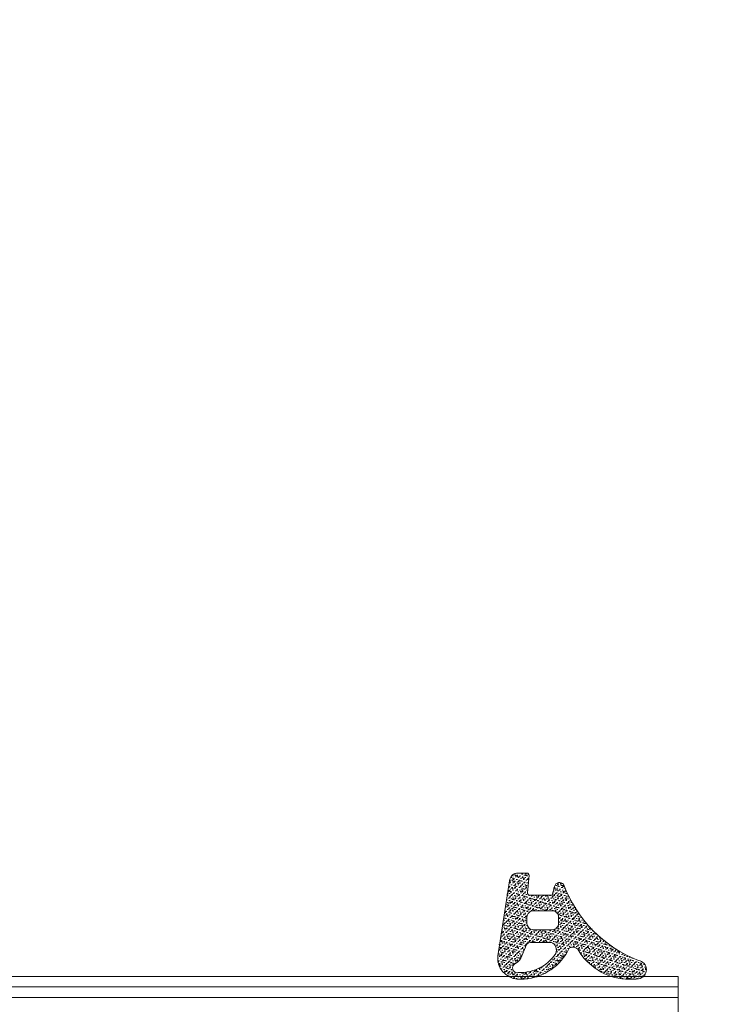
# Model space of a CAD drawing. Extents: x 1911006 to 2186114, y 709265 to 747216.
# Tile 88 of 256: x 1920318 to 1920383, y 735201 to 735295. Entities that reach past the tile are written whole.
import ezdxf

# ---------------------------------------------------------------- set-up
doc = ezdxf.new("R2010")
doc.units = 0
doc.header["$LTSCALE"] = 500
doc.header["$MEASUREMENT"] = 0
doc.linetypes.add('ACAD_ISO02W100', pattern=[15, 12, -3])
doc.layers.get('0').update_dxf_attribs({"linetype": 'CONTINUOUS'})
for name, color, linetype, lineweight in [('!_A_03_ČIARKOVANÁ', 41, 'ACAD_ISO02W100', 13), ('_MB_kreskowanie_szklo_0.09', 157, 'CONTINUOUS', 9), ('_MB_kreskowanie_uszczelki_0.09', 252, 'CONTINUOUS', 9), ('_MB_kreskowanie_uszczelki_0.09 @ 1', 252, 'CONTINUOUS', 9), ('_MB_kreskowanie_uszczelki_0.09 @ 1.5', 252, 'CONTINUOUS', 9), ('_MB_kreskowanie_uszczelki_0.09 @ 10', 252, 'CONTINUOUS', 9), ('_MB_kreskowanie_uszczelki_0.09 @ 100', 252, 'CONTINUOUS', 9), ('_MB_kreskowanie_uszczelki_0.09 @ 2', 252, 'CONTINUOUS', 9), ('_MB_kreskowanie_uszczelki_0.09 @ 2.5', 252, 'CONTINUOUS', 9), ('_MB_kreskowanie_uszczelki_0.09 @ 20', 252, 'CONTINUOUS', 9), ('_MB_kreskowanie_uszczelki_0.09 @ 25', 252, 'CONTINUOUS', 9), ('_MB_kreskowanie_uszczelki_0.09 @ 4', 252, 'CONTINUOUS', 9), ('_MB_kreskowanie_uszczelki_0.09 @ 5', 252, 'CONTINUOUS', 9), ('_MB_kreskowanie_uszczelki_0.09 @ 50', 252, 'CONTINUOUS', 9), ('_MB_kreskowanie_uszczelki_0.09 @ 8', 252, 'CONTINUOUS', 9), ('_MB_szklo_0.15', 142, 'CONTINUOUS', 15), ('_MB_uszczelki_0.15', 140, 'CONTINUOUS', 15)]:
    doc.layers.add(name, color=color, linetype=linetype, lineweight=lineweight)

# ---------------------------------------------------------------- blocks, each defined once
blk = doc.blocks.new('*U650')
at = {"layer": '_MB_kreskowanie_uszczelki_0.09 @ 1'}
h = blk.add_hatch(dxfattribs=at)
h.set_pattern_fill('DOTS', color=256, scale=0.15, angle=315, style=0)
h.set_pattern_definition([(315, (0, 0), (0.2525697, 0.08419), [0, -0.238125])])
h.paths.add_polyline_path([(3.648, 1.351, 0.395486), (2.85, 2.1), (2, 2.1, 0.440011), (1.801, 1.883), (1.946, 0.217, -0.440011), (1.747, 0), (-0.4, 0), (-0.622, 0.829, 0.603504), (-1.485, 1.025, -0.212642), (-8.609, -6.226, 0.868673), (-8.622, -7.963, 0.028616), (-8.151, -8), (-7.387, -8, 0.250807), (-2.846, -5.163, -0.380275), (-2.018, -5.055, 0.271533), (2.257, -8), (2.969, -8, 0.407657), (4.786, -5.792)])
h.paths.add_polyline_path([(1.4, -3.3), (-0.4, -3.3, -0.414214), (-1, -2.7), (-1, -2.1, -0.414214), (-0.4, -1.5), (1.4, -1.5, -0.414214), (2, -2.1), (2, -2.7, -0.414214)], flags=16)
h.paths.add_polyline_path([(2.152, -4.968), (2.49, -5.791, 0.161261), (3.076, -6.525, -0.66952), (3.109, -7.347, -0.282507), (-0.75, -5.551, -0.391889), (-0.329, -4.5), (1.653, -4.5, -0.395486)], flags=16)
at = {"layer": '_MB_kreskowanie_uszczelki_0.09 @ 1.5'}
h = blk.add_hatch(dxfattribs=at)
h.set_pattern_fill('DOTS', color=256, scale=0.15, angle=315, style=0)
h.set_pattern_definition([(315, (0, 0), (0.378855, 0.126285), [0, -0.357187])])
h.paths.add_polyline_path([(3.648, 1.351, 0.395486), (2.85, 2.1), (2, 2.1, 0.440011), (1.801, 1.883), (1.946, 0.217, -0.440011), (1.747, 0), (-0.4, 0), (-0.622, 0.829, 0.603504), (-1.485, 1.025, -0.212642), (-8.609, -6.226, 0.868673), (-8.622, -7.963, 0.028616), (-8.151, -8), (-7.387, -8, 0.250807), (-2.846, -5.163, -0.380275), (-2.018, -5.055, 0.271533), (2.257, -8), (2.969, -8, 0.407657), (4.786, -5.792)])
h.paths.add_polyline_path([(1.4, -3.3), (-0.4, -3.3, -0.414214), (-1, -2.7), (-1, -2.1, -0.414214), (-0.4, -1.5), (1.4, -1.5, -0.414214), (2, -2.1), (2, -2.7, -0.414214)], flags=16)
h.paths.add_polyline_path([(2.152, -4.968), (2.49, -5.791, 0.161261), (3.076, -6.525, -0.66952), (3.109, -7.347, -0.282507), (-0.75, -5.551, -0.391889), (-0.329, -4.5), (1.653, -4.5, -0.395486)], flags=16)
at = {"layer": '_MB_kreskowanie_uszczelki_0.09 @ 10'}
h = blk.add_hatch(dxfattribs=at)
h.set_pattern_fill('DOTS', color=256, scale=0.15, angle=315, style=0)
h.set_pattern_definition([(315, (0, 0), (2.5257, 0.8419), [0, -2.38125])])
h.paths.add_polyline_path([(3.648, 1.351, 0.395486), (2.85, 2.1), (2, 2.1, 0.440011), (1.801, 1.883), (1.946, 0.217, -0.440011), (1.747, 0), (-0.4, 0), (-0.622, 0.829, 0.603504), (-1.485, 1.025, -0.212642), (-8.609, -6.226, 0.868673), (-8.622, -7.963, 0.028616), (-8.151, -8), (-7.387, -8, 0.250807), (-2.846, -5.163, -0.380275), (-2.018, -5.055, 0.271533), (2.257, -8), (2.969, -8, 0.407657), (4.786, -5.792)])
h.paths.add_polyline_path([(1.4, -3.3), (-0.4, -3.3, -0.414214), (-1, -2.7), (-1, -2.1, -0.414214), (-0.4, -1.5), (1.4, -1.5, -0.414214), (2, -2.1), (2, -2.7, -0.414214)], flags=16)
h.paths.add_polyline_path([(2.152, -4.968), (2.49, -5.791, 0.161261), (3.076, -6.525, -0.66952), (3.109, -7.347, -0.282507), (-0.75, -5.551, -0.391889), (-0.329, -4.5), (1.653, -4.5, -0.395486)], flags=16)
at = {"layer": '_MB_kreskowanie_uszczelki_0.09 @ 100'}
h = blk.add_hatch(dxfattribs=at)
h.set_pattern_fill('DOTS', color=256, scale=0.15, angle=315, style=0)
h.set_pattern_definition([(315, (0, 0), (25.257, 8.42), [0, -23.812])])
h.paths.add_polyline_path([(3.648, 1.351, 0.395486), (2.85, 2.1), (2, 2.1, 0.440011), (1.801, 1.883), (1.946, 0.217, -0.440011), (1.747, 0), (-0.4, 0), (-0.622, 0.829, 0.603504), (-1.485, 1.025, -0.212642), (-8.609, -6.226, 0.868673), (-8.622, -7.963, 0.028616), (-8.151, -8), (-7.387, -8, 0.250807), (-2.846, -5.163, -0.380275), (-2.018, -5.055, 0.271533), (2.257, -8), (2.969, -8, 0.407657), (4.786, -5.792)])
h.paths.add_polyline_path([(1.4, -3.3), (-0.4, -3.3, -0.414214), (-1, -2.7), (-1, -2.1, -0.414214), (-0.4, -1.5), (1.4, -1.5, -0.414214), (2, -2.1), (2, -2.7, -0.414214)], flags=16)
h.paths.add_polyline_path([(2.152, -4.968), (2.49, -5.791, 0.161261), (3.076, -6.525, -0.66952), (3.109, -7.347, -0.282507), (-0.75, -5.551, -0.391889), (-0.329, -4.5), (1.653, -4.5, -0.395486)], flags=16)
at = {"layer": '_MB_kreskowanie_uszczelki_0.09 @ 2'}
h = blk.add_hatch(dxfattribs=at)
h.set_pattern_fill('DOTS', color=256, scale=0.15, angle=315, style=0)
h.set_pattern_definition([(315, (0, 0), (0.50514, 0.16838), [0, -0.47625])])
h.paths.add_polyline_path([(3.648, 1.351, 0.395486), (2.85, 2.1), (2, 2.1, 0.440011), (1.801, 1.883), (1.946, 0.217, -0.440011), (1.747, 0), (-0.4, 0), (-0.622, 0.829, 0.603504), (-1.485, 1.025, -0.212642), (-8.609, -6.226, 0.868673), (-8.622, -7.963, 0.028616), (-8.151, -8), (-7.387, -8, 0.250807), (-2.846, -5.163, -0.380275), (-2.018, -5.055, 0.271533), (2.257, -8), (2.969, -8, 0.407657), (4.786, -5.792)])
h.paths.add_polyline_path([(1.4, -3.3), (-0.4, -3.3, -0.414214), (-1, -2.7), (-1, -2.1, -0.414214), (-0.4, -1.5), (1.4, -1.5, -0.414214), (2, -2.1), (2, -2.7, -0.414214)], flags=16)
h.paths.add_polyline_path([(2.152, -4.968), (2.49, -5.791, 0.161261), (3.076, -6.525, -0.66952), (3.109, -7.347, -0.282507), (-0.75, -5.551, -0.391889), (-0.329, -4.5), (1.653, -4.5, -0.395486)], flags=16)
at = {"layer": '_MB_kreskowanie_uszczelki_0.09 @ 2.5'}
h = blk.add_hatch(dxfattribs=at)
h.set_pattern_fill('DOTS', color=256, scale=0.15, angle=315, style=0)
h.set_pattern_definition([(315, (0, 0), (0.631424, 0.210475), [0, -0.595312])])
h.paths.add_polyline_path([(3.648, 1.351, 0.395486), (2.85, 2.1), (2, 2.1, 0.440011), (1.801, 1.883), (1.946, 0.217, -0.440011), (1.747, 0), (-0.4, 0), (-0.622, 0.829, 0.603504), (-1.485, 1.025, -0.212642), (-8.609, -6.226, 0.868673), (-8.622, -7.963, 0.028616), (-8.151, -8), (-7.387, -8, 0.250807), (-2.846, -5.163, -0.380275), (-2.018, -5.055, 0.271533), (2.257, -8), (2.969, -8, 0.407657), (4.786, -5.792)])
h.paths.add_polyline_path([(1.4, -3.3), (-0.4, -3.3, -0.414214), (-1, -2.7), (-1, -2.1, -0.414214), (-0.4, -1.5), (1.4, -1.5, -0.414214), (2, -2.1), (2, -2.7, -0.414214)], flags=16)
h.paths.add_polyline_path([(2.152, -4.968), (2.49, -5.791, 0.161261), (3.076, -6.525, -0.66952), (3.109, -7.347, -0.282507), (-0.75, -5.551, -0.391889), (-0.329, -4.5), (1.653, -4.5, -0.395486)], flags=16)
at = {"layer": '_MB_kreskowanie_uszczelki_0.09 @ 20'}
h = blk.add_hatch(dxfattribs=at)
h.set_pattern_fill('DOTS', color=256, scale=0.15, angle=315, style=0)
h.set_pattern_definition([(315, (0, 0), (5.0514, 1.6838), [0, -4.7625])])
h.paths.add_polyline_path([(3.648, 1.351, 0.395486), (2.85, 2.1), (2, 2.1, 0.440011), (1.801, 1.883), (1.946, 0.217, -0.440011), (1.747, 0), (-0.4, 0), (-0.622, 0.829, 0.603504), (-1.485, 1.025, -0.212642), (-8.609, -6.226, 0.868673), (-8.622, -7.963, 0.028616), (-8.151, -8), (-7.387, -8, 0.250807), (-2.846, -5.163, -0.380275), (-2.018, -5.055, 0.271533), (2.257, -8), (2.969, -8, 0.407657), (4.786, -5.792)])
h.paths.add_polyline_path([(1.4, -3.3), (-0.4, -3.3, -0.414214), (-1, -2.7), (-1, -2.1, -0.414214), (-0.4, -1.5), (1.4, -1.5, -0.414214), (2, -2.1), (2, -2.7, -0.414214)], flags=16)
h.paths.add_polyline_path([(2.152, -4.968), (2.49, -5.791, 0.161261), (3.076, -6.525, -0.66952), (3.109, -7.347, -0.282507), (-0.75, -5.551, -0.391889), (-0.329, -4.5), (1.653, -4.5, -0.395486)], flags=16)
at = {"layer": '_MB_kreskowanie_uszczelki_0.09 @ 25'}
h = blk.add_hatch(dxfattribs=at)
h.set_pattern_fill('DOTS', color=256, scale=0.15, angle=315, style=0)
h.set_pattern_definition([(315, (0, 0), (6.3142, 2.1047), [0, -5.9531])])
h.paths.add_polyline_path([(3.648, 1.351, 0.395486), (2.85, 2.1), (2, 2.1, 0.440011), (1.801, 1.883), (1.946, 0.217, -0.440011), (1.747, 0), (-0.4, 0), (-0.622, 0.829, 0.603504), (-1.485, 1.025, -0.212642), (-8.609, -6.226, 0.868673), (-8.622, -7.963, 0.028616), (-8.151, -8), (-7.387, -8, 0.250807), (-2.846, -5.163, -0.380275), (-2.018, -5.055, 0.271533), (2.257, -8), (2.969, -8, 0.407657), (4.786, -5.792)])
h.paths.add_polyline_path([(1.4, -3.3), (-0.4, -3.3, -0.414214), (-1, -2.7), (-1, -2.1, -0.414214), (-0.4, -1.5), (1.4, -1.5, -0.414214), (2, -2.1), (2, -2.7, -0.414214)], flags=16)
h.paths.add_polyline_path([(2.152, -4.968), (2.49, -5.791, 0.161261), (3.076, -6.525, -0.66952), (3.109, -7.347, -0.282507), (-0.75, -5.551, -0.391889), (-0.329, -4.5), (1.653, -4.5, -0.395486)], flags=16)
at = {"layer": '_MB_kreskowanie_uszczelki_0.09 @ 4'}
h = blk.add_hatch(dxfattribs=at)
h.set_pattern_fill('DOTS', color=256, scale=0.15, angle=315, style=0)
h.set_pattern_definition([(315, (0, 0), (1.01028, 0.33676), [0, -0.9525])])
h.paths.add_polyline_path([(3.648, 1.351, 0.395486), (2.85, 2.1), (2, 2.1, 0.440011), (1.801, 1.883), (1.946, 0.217, -0.440011), (1.747, 0), (-0.4, 0), (-0.622, 0.829, 0.603504), (-1.485, 1.025, -0.212642), (-8.609, -6.226, 0.868673), (-8.622, -7.963, 0.028616), (-8.151, -8), (-7.387, -8, 0.250807), (-2.846, -5.163, -0.380275), (-2.018, -5.055, 0.271533), (2.257, -8), (2.969, -8, 0.407657), (4.786, -5.792)])
h.paths.add_polyline_path([(1.4, -3.3), (-0.4, -3.3, -0.414214), (-1, -2.7), (-1, -2.1, -0.414214), (-0.4, -1.5), (1.4, -1.5, -0.414214), (2, -2.1), (2, -2.7, -0.414214)], flags=16)
h.paths.add_polyline_path([(2.152, -4.968), (2.49, -5.791, 0.161261), (3.076, -6.525, -0.66952), (3.109, -7.347, -0.282507), (-0.75, -5.551, -0.391889), (-0.329, -4.5), (1.653, -4.5, -0.395486)], flags=16)
at = {"layer": '_MB_kreskowanie_uszczelki_0.09 @ 5'}
h = blk.add_hatch(dxfattribs=at)
h.set_pattern_fill('DOTS', color=256, scale=0.15, angle=315, style=0)
h.set_pattern_definition([(315, (0, 0), (1.26285, 0.42095), [0, -1.19063])])
h.paths.add_polyline_path([(3.648, 1.351, 0.395486), (2.85, 2.1), (2, 2.1, 0.440011), (1.801, 1.883), (1.946, 0.217, -0.440011), (1.747, 0), (-0.4, 0), (-0.622, 0.829, 0.603504), (-1.485, 1.025, -0.212642), (-8.609, -6.226, 0.868673), (-8.622, -7.963, 0.028616), (-8.151, -8), (-7.387, -8, 0.250807), (-2.846, -5.163, -0.380275), (-2.018, -5.055, 0.271533), (2.257, -8), (2.969, -8, 0.407657), (4.786, -5.792)])
h.paths.add_polyline_path([(1.4, -3.3), (-0.4, -3.3, -0.414214), (-1, -2.7), (-1, -2.1, -0.414214), (-0.4, -1.5), (1.4, -1.5, -0.414214), (2, -2.1), (2, -2.7, -0.414214)], flags=16)
h.paths.add_polyline_path([(2.152, -4.968), (2.49, -5.791, 0.161261), (3.076, -6.525, -0.66952), (3.109, -7.347, -0.282507), (-0.75, -5.551, -0.391889), (-0.329, -4.5), (1.653, -4.5, -0.395486)], flags=16)
at = {"layer": '_MB_kreskowanie_uszczelki_0.09 @ 50'}
h = blk.add_hatch(dxfattribs=at)
h.set_pattern_fill('DOTS', color=256, scale=0.15, angle=315, style=0)
h.set_pattern_definition([(315, (0, 0), (12.628, 4.21), [0, -11.906])])
h.paths.add_polyline_path([(3.648, 1.351, 0.395486), (2.85, 2.1), (2, 2.1, 0.440011), (1.801, 1.883), (1.946, 0.217, -0.440011), (1.747, 0), (-0.4, 0), (-0.622, 0.829, 0.603504), (-1.485, 1.025, -0.212642), (-8.609, -6.226, 0.868673), (-8.622, -7.963, 0.028616), (-8.151, -8), (-7.387, -8, 0.250807), (-2.846, -5.163, -0.380275), (-2.018, -5.055, 0.271533), (2.257, -8), (2.969, -8, 0.407657), (4.786, -5.792)])
h.paths.add_polyline_path([(1.4, -3.3), (-0.4, -3.3, -0.414214), (-1, -2.7), (-1, -2.1, -0.414214), (-0.4, -1.5), (1.4, -1.5, -0.414214), (2, -2.1), (2, -2.7, -0.414214)], flags=16)
h.paths.add_polyline_path([(2.152, -4.968), (2.49, -5.791, 0.161261), (3.076, -6.525, -0.66952), (3.109, -7.347, -0.282507), (-0.75, -5.551, -0.391889), (-0.329, -4.5), (1.653, -4.5, -0.395486)], flags=16)
at = {"layer": '_MB_kreskowanie_uszczelki_0.09 @ 8'}
h = blk.add_hatch(dxfattribs=at)
h.set_pattern_fill('DOTS', color=256, scale=0.15, angle=315, style=0)
h.set_pattern_definition([(315, (0, 0), (2.02056, 0.67352), [0, -1.905])])
h.paths.add_polyline_path([(3.648, 1.351, 0.395486), (2.85, 2.1), (2, 2.1, 0.440011), (1.801, 1.883), (1.946, 0.217, -0.440011), (1.747, 0), (-0.4, 0), (-0.622, 0.829, 0.603504), (-1.485, 1.025, -0.212642), (-8.609, -6.226, 0.868673), (-8.622, -7.963, 0.028616), (-8.151, -8), (-7.387, -8, 0.250807), (-2.846, -5.163, -0.380275), (-2.018, -5.055, 0.271533), (2.257, -8), (2.969, -8, 0.407657), (4.786, -5.792)])
h.paths.add_polyline_path([(1.4, -3.3), (-0.4, -3.3, -0.414214), (-1, -2.7), (-1, -2.1, -0.414214), (-0.4, -1.5), (1.4, -1.5, -0.414214), (2, -2.1), (2, -2.7, -0.414214)], flags=16)
h.paths.add_polyline_path([(2.152, -4.968), (2.49, -5.791, 0.161261), (3.076, -6.525, -0.66952), (3.109, -7.347, -0.282507), (-0.75, -5.551, -0.391889), (-0.329, -4.5), (1.653, -4.5, -0.395486)], flags=16)
blk = doc.blocks.new('-120542_8mm')
at = {"layer": '_MB_uszczelki_0.15'}
blk.add_lwpolyline([(1.747, 0), (-0.4, 0), (-0.622, 0.829, 0.603504), (-1.485, 1.025, -0.212642), (-8.609, -6.226, 0.868673), (-8.622, -7.963, 0.028616), (-8.151, -8), (-7.387, -8, 0.250807), (-2.846, -5.163), (-2.846, -5.163), (-2.846, -5.163, -0.380275), (-2.018, -5.055, 0.271533), (2.257, -8), (2.969, -8, 0.407657), (4.786, -5.792), (3.648, 1.351, 0.395486), (2.85, 2.1), (2, 2.1, 0.440011), (1.801, 1.883), (1.946, 0.217, -0.440011), (1.747, 0)], format="xyb", dxfattribs=at)
for points in [[(-1, -2.1, -0.414214), (-0.4, -1.5), (1.4, -1.5, -0.414214), (2, -2.1), (2, -2.7, -0.414214), (1.4, -3.3), (-0.4, -3.3, -0.414214), (-1, -2.7)], [(-0.75, -5.551, -0.391889), (-0.329, -4.5), (1.653, -4.5, -0.395486), (2.152, -4.968), (2.49, -5.791, 0.161261), (3.076, -6.525, -0.66952), (3.109, -7.347, -0.282507)]]:
    blk.add_lwpolyline(points, format="xyb", close=True, dxfattribs=at)
at = {"layer": '_MB_kreskowanie_uszczelki_0.09', "color": 7}
blk.add_blockref('*U650', (0, 0), dxfattribs=at)

msp = doc.modelspace()

# ---------------------------------------------------------------- linework, layer by layer
at = {"layer": '!_A_03_ČIARKOVANÁ', "color": 7, "ltscale": 0.5}
msp.add_arc((1919522.204, 735230.227), 911.75, 0, 90, dxfattribs=at)
at = {"layer": '_MB_kreskowanie_szklo_0.09', "color": 7}
for points in [[(1919582.454, 735202.487), (1920320.454, 735202.487)], [(1920380.454, 735202.487), (1920320.454, 735202.487)], [(1919582.454, 735201.487), (1920320.454, 735201.487)], [(1920380.454, 735201.487), (1920320.454, 735201.487)]]:
    msp.add_lwpolyline(points, dxfattribs=at)
at = {"layer": '_MB_szklo_0.15', "color": 7}
for points in [[(1920320.454, 735199.487), (1919582.454, 735199.487), (1919582.454, 735203.487), (1920320.454, 735203.487)], [(1920320.454, 735199.487), (1920380.454, 735199.487), (1920380.454, 735203.487), (1920320.454, 735203.487)]]:
    msp.add_lwpolyline(points, dxfattribs=at)

# ---------------------------------------------------------------- block references
at = {"color": 7, "xscale": -1}
msp.add_blockref('-120542_8mm', (1920368.054, 735211.227), dxfattribs=at)

doc.saveas('drawing.dxf')
